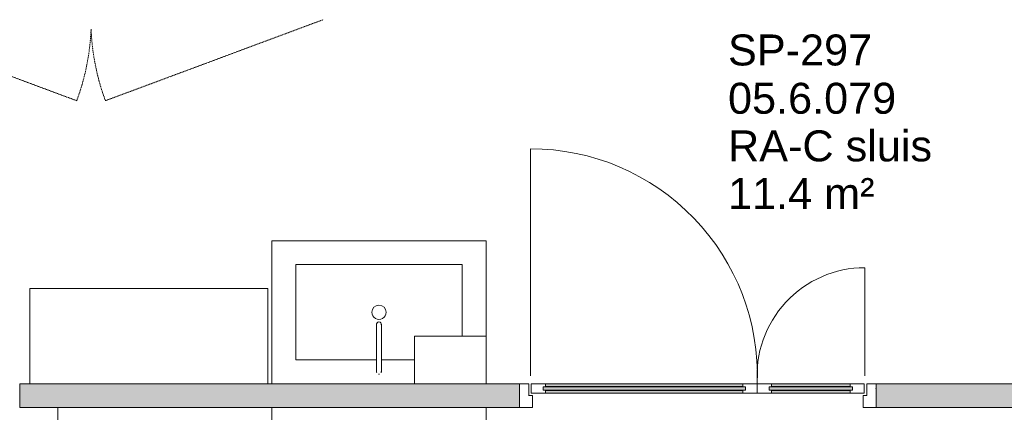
# Model space of a CAD drawing. Header units: millimetres. Extents: x -281 to 121694, y -16481 to 65128.
# Tile 35 of 256: x 19750 to 23888, y 14130 to 15778. Entities that reach past the tile are written whole.
import ezdxf

# ---------------------------------------------------------------- set-up
doc = ezdxf.new("R2010")
doc.units = ezdxf.units.MM
doc.linetypes.add('NLRS_Dash-0_6mm_Space-0_6mm_cpz', pattern=[1.2, 0.6, -0.6])
for name, color, linetype, lineweight in [('A--A2__Ruwbouw', 8, 'Continuous', 5), ('A--L$01A__Algemeen', 7, 'Continuous', 5), ('A--L21__Buitenwanden', 3, 'Continuous', 5), ('A--L3__Afbouw', 2, 'Continuous', 5), ('A--L82__LosseGebruikersInvent', 1, 'Continuous', 5), ('A--L8__LosseInventaris', 1, 'Continuous', 5), ('A--TR9__AlgVoorz', 1, 'Continuous', 5), ('Specialty Equipment', 1, 'Continuous', 5)]:
    doc.layers.add(name, color=color, linetype=linetype, lineweight=lineweight)
doc.styles.add('Arial_2', font='arial.ttf', dxfattribs={"height": 130})

# ---------------------------------------------------------------- blocks, each defined once
blk = doc.blocks.new('NLRS_30_DO_UN_clearance zone dashed-SH_gen_cpz - NLRS_30_DO_UN_clearance zone dashed-SH_gen_cpz-10502055-L_80_ 16')
at = {"layer": 'A--L3__Afbouw', "linetype": 'NLRS_Dash-0_6mm_Space-0_6mm_cpz'}
blk.add_line((427.1, 320.1), (-487.5, -20), dxfattribs=at)
blk.add_arc((-487.5, -20), 975.8, 2.3493, 20.3986, dxfattribs=at)
blk = doc.blocks.new('NLRS_30_DO_UN_clearance zone dashed-SH_gen_cpz - NLRS_30_DO_UN_clearance zone dashed-SH_gen_cpz-10502057-L_80_ 16')
at = {"layer": 'A--L3__Afbouw', "linetype": 'NLRS_Dash-0_6mm_Space-0_6mm_cpz'}
blk.add_line((427.1, -320.1), (-487.5, 20), dxfattribs=at)
blk.add_arc((-487.5, 20), 975.8, 339.6014, 357.6507, dxfattribs=at)
blk = doc.blocks.new('NLRS_30_DO_WB_deur dubbel draai-SH_gen_cpz1 - 32_31_13_deur dubbel invulling glas_gen_aluminium_1500x2800_systeemwand-62867148-L_80_ 16')
at = {"layer": 'A--L3__Afbouw'}
for p, q in [((-750, 50), (-695, 50)), ((-749, 47.3), (-750, 47.3)), ((-750, 46.5), (-749, 46.5)), ((-749, 46.5), (-749, 47.3)), ((-696, 47.3), (-696, 46.5)), ((-695, 47.3), (-696, 47.3)), ((-696, 46.5), (-695, 46.5)), ((-695, 50), (-695, 47.3)), ((-695, 46.5), (-695, 0)), ((695, 50), (750, 50)), ((695, 47.3), (695, 50)), ((696, 47.3), (695, 47.3)), ((695, 46.5), (696, 46.5)), ((695, 0), (695, 46.5)), ((696, 46.5), (696, 47.3)), ((749, 47.3), (749, 46.5)), ((750, 47.3), (749, 47.3)), ((749, 46.5), (750, 46.5)), ((-749, -30), (-750, -30)), ((-750, -30.8), (-749, -30.8)), ((-749, -30.8), (-749, -30)), ((-711, 0), (-711, -0.8)), ((-695, 0), (-711, 0)), ((-711, -0.8), (-710, -0.8)), ((-710, -0.8), (-710, -50)), ((711, 0), (695, 0)), ((710, -0.8), (711, -0.8)), ((710, -50), (710, -0.8)), ((711, -0.8), (711, 0)), ((749, -30), (749, -30.8)), ((750, -30), (749, -30)), ((749, -30.8), (750, -30.8)), ((-710, -50), (-750, -50)), ((750, -50), (710, -50))]:
    blk.add_line(p, q, dxfattribs=at)
blk = doc.blocks.new('NLRS_30_DO_UN_paneel dubbel-SH_gen_cpz - 31_31_01_paneel_gen-62824535-L_80_ 16')
at = {"layer": 'A--L3__Afbouw'}
for points in [[(-175, -7.5), (175, -7.5), (175, 7.5), (-175, 7.5), (-175, -3.8)], [(165, 8.3), (165, 20), (-165, 20), (-165, 8.3), (55, 8.3)], [(165, -20), (165, -8.3), (-165, -8.3), (-165, -20), (55, -20)]]:
    blk.add_hatch(color=256, dxfattribs=at).paths.add_polyline_path(points)
for p, q in [((-225, 20), (-165, 20)), ((-225, 13.3), (-225, 20)), ((-224, 13.3), (-225, 13.3)), ((-225, 12.5), (-224, 12.5)), ((-225, -16.5), (-225, 12.5)), ((-224, 12.5), (-224, 13.3)), ((-175, 7.5), (-175, -7.5)), ((-166, 7.5), (-175, 7.5)), ((-175, 7.5), (175, 7.5)), ((-175, -7.5), (-175, 7.5)), ((-166, 8.3), (-166, 7.5)), ((-165, 8.3), (-166, 8.3)), ((-165, 20), (-165, 8.3)), ((-165, 20), (165, 20)), ((165, 8.3), (-165, 8.3)), ((165, 20), (225, 20)), ((165, 8.3), (165, 20)), ((166, 8.3), (165, 8.3)), ((166, 7.5), (166, 8.3)), ((175, 7.5), (166, 7.5)), ((175, -7.5), (175, 7.5)), ((175, 7.5), (175, -7.5)), ((224, 13.3), (224, 12.5)), ((225, 13.3), (224, 13.3)), ((224, 12.5), (225, 12.5)), ((225, 20), (225, 13.3)), ((225, 12.5), (225, -16.5)), ((-224, -16.5), (-225, -16.5)), ((-225, -17.3), (-224, -17.3)), ((-225, -20), (-225, -17.3)), ((-225, -20), (-225, -17.3)), ((-224, -17.3), (-225, -17.3)), ((-165, -20), (-225, -20)), ((-224, -17.3), (-224, -16.5)), ((-175, -7.5), (-166, -7.5)), ((175, -7.5), (-175, -7.5)), ((-166, -7.5), (-166, -8.3)), ((-166, -8.3), (-165, -8.3)), ((-165, -8.3), (-165, -20)), ((-165, -8.3), (165, -8.3)), ((165, -20), (-165, -20)), ((165, -8.3), (166, -8.3)), ((165, -20), (165, -8.3)), ((225, -20), (165, -20)), ((166, -7.5), (175, -7.5)), ((166, -8.3), (166, -7.5)), ((224, -16.5), (224, -17.3)), ((225, -16.5), (224, -16.5)), ((224, -17.3), (225, -17.3)), ((225, -17.3), (224, -17.3)), ((225, -17.3), (225, -20)), ((225, -20), (225, -17.3))]:
    blk.add_line(p, q, dxfattribs=at)
blk = doc.blocks.new('NLRS_30_DO_UN_paneel dubbel-SH_gen_cpz - 31_31_01_paneel_gen-V188-L_80_ 16')
at = {"layer": 'A--L3__Afbouw'}
for points in [[(-97.9, 7.5), (-425, 7.5), (-425, -7.5), (425, -7.5), (425, 7.5), (275.4, 7.5)], [(-415, 20), (-415, 8.3), (415, 8.3), (415, 20), (-97.9, 20)], [(-415, -8.3), (-415, -20), (415, -20), (415, -8.3), (-97.9, -8.3)]]:
    blk.add_hatch(color=256, dxfattribs=at).paths.add_polyline_path(points)
for p, q in [((-415, 20), (-475, 20)), ((-475, 20), (-475, 17.3)), ((-475, 20), (-475, 17.3)), ((-475, 17.3), (-474, 17.3)), ((-474, 17.3), (-475, 17.3)), ((-474, 16.5), (-475, 16.5)), ((-475, 16.5), (-475, -12.5)), ((-474, 17.3), (-474, 16.5)), ((-425, -7.5), (-425, 7.5)), ((-425, 7.5), (-416, 7.5)), ((425, 7.5), (-425, 7.5)), ((-425, 7.5), (-425, -7.5)), ((-416, 7.5), (-416, 8.3)), ((-416, 8.3), (-415, 8.3)), ((-415, 8.3), (-415, 20)), ((415, 20), (-415, 20)), ((-415, 8.3), (415, 8.3)), ((475, 20), (415, 20)), ((415, 20), (415, 8.3)), ((415, 8.3), (416, 8.3)), ((416, 8.3), (416, 7.5)), ((416, 7.5), (425, 7.5)), ((425, 7.5), (425, -7.5)), ((425, -7.5), (425, 7.5)), ((474, 16.5), (474, 17.3)), ((474, 17.3), (475, 17.3)), ((475, 17.3), (474, 17.3)), ((475, 16.5), (474, 16.5)), ((475, 17.3), (475, 20)), ((475, 20), (475, 17.3)), ((475, -12.5), (475, 16.5)), ((-475, -12.5), (-474, -12.5)), ((-474, -13.3), (-475, -13.3)), ((-475, -13.3), (-475, -20)), ((-475, -20), (-415, -20)), ((-474, -12.5), (-474, -13.3)), ((-416, -7.5), (-425, -7.5)), ((-425, -7.5), (425, -7.5)), ((-416, -8.3), (-416, -7.5)), ((-415, -8.3), (-416, -8.3)), ((-415, -20), (-415, -8.3)), ((415, -8.3), (-415, -8.3)), ((-415, -20), (415, -20)), ((416, -8.3), (415, -8.3)), ((415, -8.3), (415, -20)), ((415, -20), (475, -20)), ((425, -7.5), (416, -7.5)), ((416, -7.5), (416, -8.3)), ((474, -13.3), (474, -12.5)), ((474, -12.5), (475, -12.5)), ((475, -13.3), (474, -13.3)), ((475, -20), (475, -13.3))]:
    blk.add_line(p, q, dxfattribs=at)
blk = doc.blocks.new('NLRS_30_DO_UN_clearance zone-SH_gen_cpz - NLRS_30_DO_UN_clearance zone-SH_gen_cpz-62715436-L_80_ 16')
at = {"layer": 'A--L3__Afbouw'}
blk.add_line((-477.5, 1006.6), (-477.5, 53.5), dxfattribs=at)
blk.add_arc((-477.5, 53.5), 953.1, 357.9857, 90, dxfattribs=at)
blk = doc.blocks.new('NLRS_30_DO_UN_clearance zone-SH_gen_cpz - NLRS_30_DO_UN_clearance zone-SH_gen_cpz-62764942-L_80_ 16')
at = {"layer": 'A--L3__Afbouw'}
blk.add_line((-227.5, -507.2), (-227.5, -53.5), dxfattribs=at)
blk.add_arc((-227.5, -53.5), 453.7, 270, 4.2341, dxfattribs=at)
blk = doc.blocks.new('NLRS_82_SE_LB_laboratorium apparaat space reservation_gen_cpz - lab apparaat_vloerniveau-57702118-L_80_ 16')
at = {"layer": 'A--L8__LosseInventaris', "linetype": 'NLRS_Dash-0_6mm_Space-0_6mm_cpz'}
for p, q in [((-150, -450), (-150, 450)), ((-150, 450), (150, 450)), ((150, -450), (150, 450)), ((-150, -450), (150, -450))]:
    blk.add_line(p, q, dxfattribs=at)
at = {"layer": 'Specialty Equipment'}
for p, q in [((150, 450), (-150, 450)), ((-150, 450), (-150, -450)), ((150, -450), (150, 450)), ((-150, -450), (150, -450))]:
    blk.add_line(p, q, dxfattribs=at)
blk = doc.blocks.new('NLRS_82_FU_UN_lab en spoel tafels_gen_kad - labtafel zonder onderkast dxbxh 900x1200x950-V493-L_80_ 16')
at = {"layer": 'A--L$01A__Algemeen'}
for p, q in [((600, 637.3), (-600, 637.3)), ((-600, 637.3), (-600, 577.3)), ((-600, -222.7), (-600, -262.7))]:
    blk.add_line(p, q, dxfattribs=at)
blk = doc.blocks.new('NLRS_82_SE_LB_laboratorium apparaat space reservation_gen_cpz - lab apparaat_vloerniveau-59450430-L_80_ 16')
at = {"layer": 'A--L8__LosseInventaris', "linetype": 'NLRS_Dash-0_6mm_Space-0_6mm_cpz'}
for p, q in [((-500, 200), (500, 200)), ((-500, 200), (-500, -200)), ((500, 200), (500, -200)), ((-500, -200), (500, -200))]:
    blk.add_line(p, q, dxfattribs=at)
at = {"layer": 'Specialty Equipment'}
for p, q in [((500, 200), (-500, 200)), ((-500, 200), (-500, -200)), ((500, -200), (500, 200)), ((-500, -200), (500, -200))]:
    blk.add_line(p, q, dxfattribs=at)
blk = doc.blocks.new('00_GA_losstand wabak_gen_cpz - wasbak _los_ dxbxh 600x900x900-V598-L_80_ 16')
at = {"layer": 'A--L$01A__Algemeen'}
for p, q in [((450, -300), (450, 300)), ((-150, 200), (-9.8, 200)), ((9.8, 200), (350, 200)), ((350, 200), (350, -200)), ((-450, 100), (-450, -300)), ((-350, -200), (-350, 100)), ((350, -200), (-350, -200)), ((-450, -300), (450, -300))]:
    blk.add_line(p, q, dxfattribs=at)
at = {"layer": 'A--L$01A__Algemeen', "flags": 128}
for points in [[(-10, 250), (-10, 249.9), (-10, 249.7), (-10, 249.3), (-10, 248.7), (-10, 248), (-10, 247.1), (-10, 246.1), (-10, 244.9), (-10, 243.6), (-10, 242.1), (-10, 240.5), (-10, 238.7), (-10, 236.8), (-10, 234.7), (-10, 232.5), (-10, 230.2), (-10, 227.8), (-10, 225.2), (-10, 222.5), (-10, 219.7), (-10, 216.7), (-10, 213.7), (-10, 210.6), (-10, 207.4), (-10, 204), (-10, 200.6), (-10, 197.1), (-10, 193.6), (-10, 189.9), (-10, 186.2), (-10, 182.5), (-10, 178.7), (-10, 174.8), (-10, 170.9), (-10, 167), (-10, 163), (-10, 159.1), (-10, 155.1), (-10, 151.1), (-10, 147.1), (-10, 143.1), (-10, 139.1), (-10, 135.1), (-10, 131.2), (-10, 127.3), (-10, 123.4), (-10, 119.6), (-10, 115.8), (-10, 112.1), (-10, 108.4), (-10, 104.8), (-10, 101.3), (-10, 97.8), (-10, 94.4), (-10, 91.1), (-10, 88), (-10, 84.9), (-10, 81.9), (-10, 79), (-10, 76.3), (-10, 73.6), (-10, 71.1), (-10, 68.7), (-10, 66.4), (-10, 64.3), (-10, 62.3), (-10, 60.5), (-10, 58.8), (-10, 57.2), (-10, 55.8), (-10, 54.5), (-10, 53.4), (-10, 52.4), (-10, 51.6), (-10, 51), (-10, 50.5), (-10, 50.2), (-10, 50), (-10, 50)], [(10, 50), (10, 50.1), (10, 50.3), (10, 50.7), (10, 51.3), (10, 52), (10, 52.9), (10, 53.9), (10, 55.1), (10, 56.4), (10, 57.9), (10, 59.5), (10, 61.3), (10, 63.2), (10, 65.3), (10, 67.5), (10, 69.8), (10, 72.2), (10, 74.8), (10, 77.5), (10, 80.3), (10, 83.3), (10, 86.3), (10, 89.4), (10, 92.6), (10, 96), (10, 99.4), (10, 102.9), (10, 106.4), (10, 110.1), (10, 113.8), (10, 117.5), (10, 121.3), (10, 125.2), (10, 129.1), (10, 133), (10, 137), (10, 140.9), (10, 144.9), (10, 148.9), (10, 152.9), (10, 156.9), (10, 160.9), (10, 164.9), (10, 168.8), (10, 172.7), (10, 176.6), (10, 180.4), (10, 184.2), (10, 187.9), (10, 191.6), (10, 195.2), (10, 198.7), (10, 202.2), (10, 205.6), (10, 208.9), (10, 212), (10, 215.1), (10, 218.1), (10, 221), (10, 223.7), (10, 226.4), (10, 228.9), (10, 231.3), (10, 233.6), (10, 235.7), (10, 237.7), (10, 239.5), (10, 241.2), (10, 242.8), (10, 244.2), (10, 245.5), (10, 246.6), (10, 247.6), (10, 248.4), (10, 249), (10, 249.5), (10, 249.8), (10, 250), (10, 250)]]:
    blk.add_lwpolyline(points, dxfattribs=at)
at = {"layer": 'A--L$01A__Algemeen'}
for centre, radius, start, end in [((0, 250), 10, 150, 189.7479), ((0, 250), 10, 90, 105), ((0, 250), 10, 75, 90), ((0, 250), 10, 350.2521, 30), ((0, 50), 10, 165, 270), ((0, 50), 10, 270, 15), ((0, 0), 30, 360, 180), ((0, 0), 30, 180, 360)]:
    blk.add_arc(centre, radius, start, end, dxfattribs=at)
blk = doc.blocks.new('NLRS_82_SE_LB_laboratorium apparaat space reservation_gen_cpz - lab apparaat_vloerniveau-V600-L_80_ 16')
at = {"layer": 'A--L8__LosseInventaris'}
for p, q in [((100, 150), (-100, 150)), ((100, -150), (100, 150)), ((-100, -150), (100, -150))]:
    blk.add_line(p, q, dxfattribs=at)
at = {"layer": 'A--L8__LosseInventaris', "linetype": 'NLRS_Dash-0_6mm_Space-0_6mm_cpz'}
for p, q in [((-100, 150), (100, 150)), ((-100, 150), (-100, -150)), ((100, 150), (100, -150)), ((-100, -150), (100, -150))]:
    blk.add_line(p, q, dxfattribs=at)

msp = doc.modelspace()

# ---------------------------------------------------------------- hatches: boundary and pattern name
at = {"layer": 'A--A2__Ruwbouw'}
h = msp.add_hatch(color=256, dxfattribs=at)
h.paths.add_polyline_path([(30119, 14150), (30119, 14250), (23350, 14250), (23350, 14150), (29885.7, 14150)])
h.paths.add_polyline_path([(31550, 14150), (31550, 14250), (31169, 14250), (31169, 14150), (31379, 14150)])
h.paths.add_polyline_path([(20925.6, 14150), (21850, 14150), (21850, 14250), (19750, 14250), (19750, 14150), (20552.2, 14150)])
h.paths.add_polyline_path([(18250, 14150), (18250, 14250), (17250, 14250), (17250, 14150), (17938.9, 14150)])

# ---------------------------------------------------------------- linework, layer by layer
at = {"layer": 'A--L21__Buitenwanden'}
for p, q in [((21850, 14250), (19750, 14250)), ((19750, 14250), (19750, 14150)), ((21850, 14150), (21850, 14250)), ((24350, 14250), (23350, 14250)), ((23350, 14250), (23350, 14150)), ((19750, 14150), (21850, 14150)), ((23350, 14150), (27950, 14150))]:
    msp.add_line(p, q, dxfattribs=at)

# ---------------------------------------------------------------- block references
at = {"layer": 'A--L$01A__Algemeen', "rotation": 180}
msp.add_blockref('00_GA_losstand wabak_gen_cpz - wasbak _los_ dxbxh 600x900x900-V598-L_80_ 16', (21260, 14550), dxfattribs=at)
at = {"layer": 'A--L3__Afbouw', "linetype": 'NLRS_Dash-0_6mm_Space-0_6mm_cpz'}
msp.add_blockref('NLRS_30_DO_UN_clearance zone dashed-SH_gen_cpz - NLRS_30_DO_UN_clearance zone dashed-SH_gen_cpz-10502057-L_80_ 16', (19562.5, 15758.5), dxfattribs=at)
at = {"layer": 'A--L3__Afbouw', "linetype": 'NLRS_Dash-0_6mm_Space-0_6mm_cpz', "rotation": 180}
msp.add_blockref('NLRS_30_DO_UN_clearance zone dashed-SH_gen_cpz - NLRS_30_DO_UN_clearance zone dashed-SH_gen_cpz-10502055-L_80_ 16', (20537.5, 15758.5), dxfattribs=at)
at = {"layer": 'A--L3__Afbouw'}
for name in ['NLRS_30_DO_UN_clearance zone-SH_gen_cpz - NLRS_30_DO_UN_clearance zone-SH_gen_cpz-62715436-L_80_ 16', 'NLRS_30_DO_UN_paneel dubbel-SH_gen_cpz - 31_31_01_paneel_gen-V188-L_80_ 16']:
    msp.add_blockref(name, (22375, 14230), dxfattribs=at)
at = {"layer": 'A--L3__Afbouw', "rotation": 180}
for name, p in [('NLRS_30_DO_UN_clearance zone-SH_gen_cpz - NLRS_30_DO_UN_clearance zone-SH_gen_cpz-62764942-L_80_ 16', (23075, 14230)), ('NLRS_30_DO_WB_deur dubbel draai-SH_gen_cpz1 - 32_31_13_deur dubbel invulling glas_gen_aluminium_1500x2800_systeemwand-62867148-L_80_ 16', (22600, 14200)), ('NLRS_30_DO_UN_paneel dubbel-SH_gen_cpz - 31_31_01_paneel_gen-62824535-L_80_ 16', (23075, 14230))]:
    msp.add_blockref(name, p, dxfattribs=at)
at = {"layer": 'A--L82__LosseGebruikersInvent', "rotation": 89.99999999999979}
msp.add_blockref('NLRS_82_FU_UN_lab en spoel tafels_gen_kad - labtafel zonder onderkast dxbxh 900x1200x950-V493-L_80_ 16', (20547.3, 13550), dxfattribs=at)
at = {"layer": 'A--L8__LosseInventaris', "linetype": 'NLRS_Dash-0_6mm_Space-0_6mm_cpz'}
msp.add_blockref('NLRS_82_SE_LB_laboratorium apparaat space reservation_gen_cpz - lab apparaat_vloerniveau-59450430-L_80_ 16', (20293.1, 14450), dxfattribs=at)
for name, p, rotation in [('NLRS_82_SE_LB_laboratorium apparaat space reservation_gen_cpz - lab apparaat_vloerniveau-V600-L_80_ 16', (21560, 14350), 89.9999999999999), ('NLRS_82_SE_LB_laboratorium apparaat space reservation_gen_cpz - lab apparaat_vloerniveau-57702118-L_80_ 16', (21260, 14000), 89.99999999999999)]:
    msp.add_blockref(name, p, dxfattribs=dict(at, rotation=rotation))

# ---------------------------------------------------------------- texts
at = {"layer": 'A--TR9__AlgVoorz', "char_height": 130, "attachment_point": 1, "style": 'Arial_2'}
for s, insert, width in [('SP-297', (22727.1, 15716.4), 713.502), ('05.6.079', (22727.1, 15513.7), 849.789), ('RA-C sluis', (22727.1, 15313.7), 1042.194), ('11.4 m²', (22727.1, 15113.7), 737.552)]:
    msp.add_mtext(s, dxfattribs=dict(at, insert=insert, width=width))

doc.saveas('drawing.dxf')
